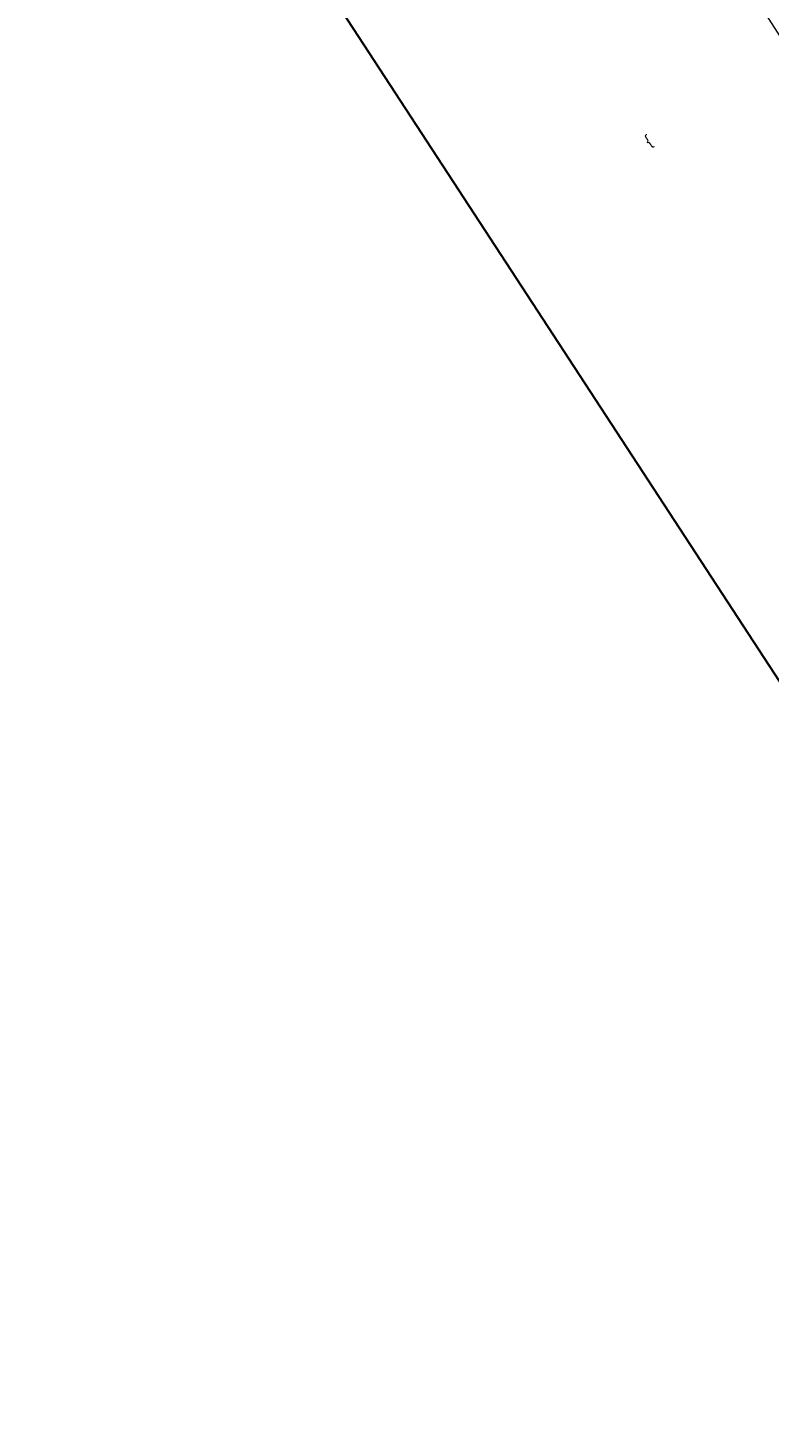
# Model space of a CAD drawing. Extents: x 2399984 to 2508823, y 556481 to 592637.
# Tile 7 of 158: x 2438673 to 2439131, y 561299 to 562164. Entities that reach past the tile are written whole.
import ezdxf
from ezdxf.enums import TextEntityAlignment as Align

# ---------------------------------------------------------------- set-up
doc = ezdxf.new("R2010")
doc.units = 0
doc.header["$MEASUREMENT"] = 0
doc.layers.add('DT_X_Triangles', color=91, linetype='Continuous', lineweight=0)
doc.layers.add('DV_X_Text', color=7, linetype='Continuous', lineweight=0)
doc.layers.add('SC_Scratch1', color=7, linetype='Continuous', lineweight=0, plot=False)
doc.styles.add('Slanted-Normal LS 0.50', font='font31.shx', dxfattribs={"height": 0.14})

msp = doc.modelspace()

# ---------------------------------------------------------------- linework, layer by layer
at = {"layer": 'SC_Scratch1', "color": 4, "lineweight": 30}
msp.add_line((2439438.39, 561299.31), (2438673.21, 562471.34), dxfattribs=at)

# ---------------------------------------------------------------- texts
at = {"layer": 'DV_X_Text', "style": 'Slanted-Normal LS 0.50'}
msp.add_text('}', height=7, rotation=213.13908, dxfattribs=at).set_placement((2439057.12, 562092.98), align=Align.MIDDLE_CENTER)

# ---------------------------------------------------------------- meshes
at = {"layer": 'DT_X_Triangles'}
mesh = msp.add_polyface(dxfattribs=at)
corners = [(2439112.07, 562198.85), (2439123.99, 562223.27), (2439152.79, 562180.25), (2439140.36, 562154.98), (2439118.53, 562250.57), (2439150.08, 562201.77), (2439121.83, 562238.06), (2439120.24, 562251.03), (2439121.92, 562251.92), (2439120.71, 562319.4), (2439145.59, 562333.68), (2439146.36, 562277.82), (2439148.89, 562194.49), (2439123.47, 562252.63), (2439154.15, 562202.66), (2439152.39, 562202.25), (2439126.17, 562254.79), (2439157.51, 562204.54), (2439155.33, 562203.27), (2439173.28, 562235.41), (2439182.27, 562135.61), (2439172.71, 562293.84), (2439178.04, 562158.4), (2439176.66, 562151.92), (2439181.11, 562161.22), (2439179.41, 562159.57), (2439186.31, 562163.62), (2439198.58, 562184.33), (2439225.95, 562213.39), (2439199.26, 562251.45), (2439208.56, 562203.62), (2439183.93, 562162.23), (2439219.35, 562145.02), (2439206.66, 562190.79), (2439252.33, 562122.48)]
mesh.append_faces([[corners[k] for k in face] for face in [(0, 1, 2), (0, 2, 3), (4, 5, 6), (7, 8, 5), (9, 10, 11), (6, 5, 12), (6, 12, 1), (8, 13, 14), (8, 14, 15), (8, 15, 5), (13, 16, 17), (13, 17, 18), (13, 18, 14), (1, 12, 2), (16, 11, 19), (16, 19, 17), (3, 2, 20), (10, 21, 11), (11, 21, 19), (12, 5, 22), (12, 22, 23), (12, 23, 2), (5, 15, 22), (15, 14, 22), (14, 18, 24), (14, 24, 25), (14, 25, 22), (18, 17, 24), (17, 26, 24), (17, 19, 27), (17, 27, 26), (21, 28, 29), (21, 29, 19), (19, 29, 30), (19, 30, 27), (24, 26, 31), (26, 27, 32), (27, 33, 32), (27, 30, 33), (29, 28, 30), (33, 30, 34), (30, 28, 34)]])

doc.saveas('drawing.dxf')
